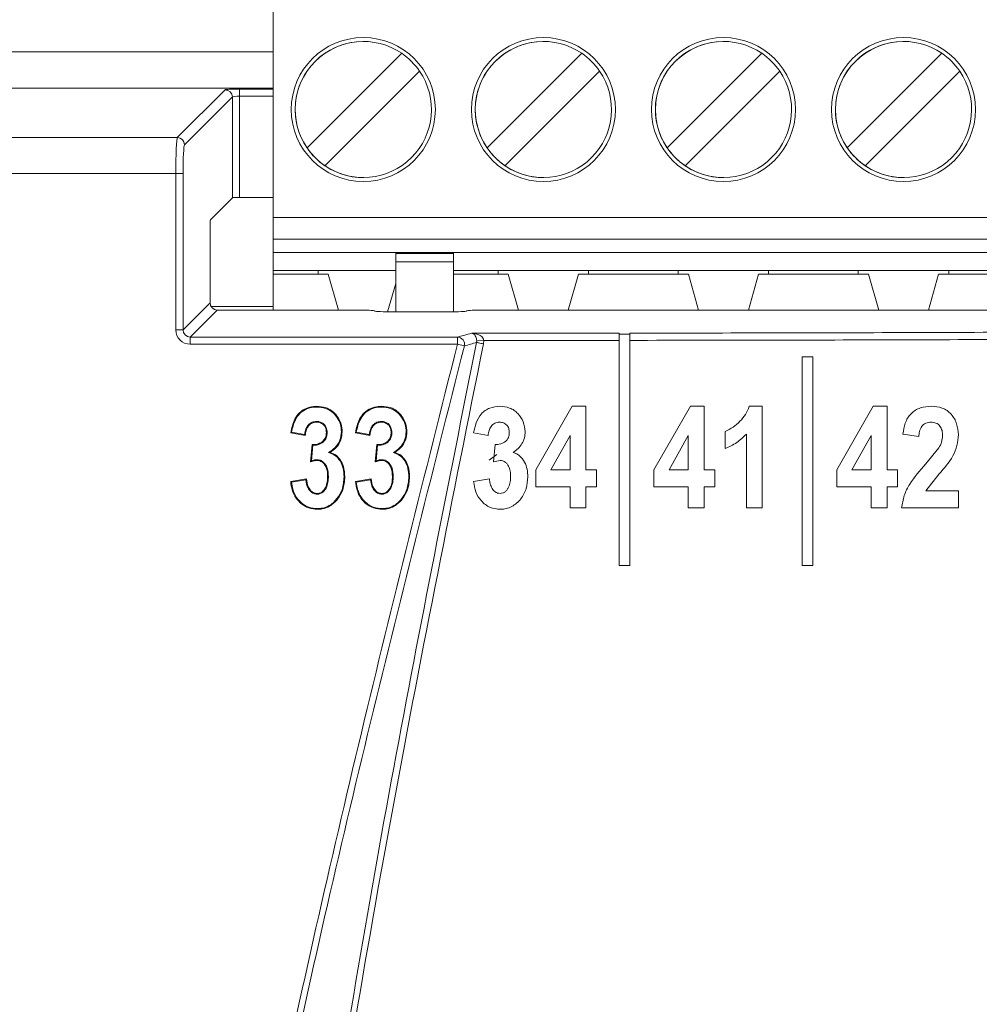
# Model space of a CAD drawing. Header units: millimetres. Extents: x 0 to 1260, y 0 to 891.
# Tile 40 of 89: x 256 to 283, y 708 to 735. Entities that reach past the tile are written whole.
import ezdxf

# ---------------------------------------------------------------- set-up
doc = ezdxf.new("R2010")
doc.units = ezdxf.units.MM
doc.header["$LTSCALE"] = 3

msp = doc.modelspace()

# ---------------------------------------------------------------- linework, layer by layer
at = {"color": 7, "linetype": 'Continuous', "lineweight": 15}
for p, q in [((263.377, 738.284), (263.377, 729.254)), ((263.377, 729.854), (263.377, 737.28)), ((265.877, 734.746), (265.877, 734.746)), ((270.877, 734.746), (270.877, 734.746)), ((275.877, 734.746), (275.877, 734.746)), ((280.877, 734.746), (280.877, 734.746)), ((264.316, 731.787), (266.944, 734.416)), ((269.316, 731.787), (271.944, 734.416)), ((274.316, 731.787), (276.944, 734.416)), ((279.316, 731.787), (281.944, 734.416)), ((267.439, 733.921), (264.811, 731.292)), ((272.439, 733.921), (269.811, 731.292)), ((277.439, 733.921), (274.811, 731.292)), ((282.439, 733.921), (279.811, 731.292)), ((260.712, 732.074), (262.041, 733.403)), ((262.441, 733.423), (262.441, 733.223)), ((262.241, 733.204), (260.912, 731.874)), ((262.241, 730.403), (262.241, 733.204)), ((262.441, 733.223), (262.441, 730.413)), ((226.82, 732.074), (260.712, 732.074)), ((264.316, 731.787), (264.316, 731.787)), ((269.316, 731.787), (269.316, 731.787)), ((274.316, 731.787), (274.316, 731.787)), ((279.316, 731.787), (279.316, 731.787)), ((264.811, 731.292), (264.811, 731.292)), ((269.811, 731.292), (269.811, 731.292)), ((274.811, 731.292), (274.811, 731.292)), ((279.811, 731.292), (279.811, 731.292)), ((260.672, 731.075), (226.86, 731.075)), ((260.672, 726.734), (260.672, 731.075)), ((260.672, 731.075), (260.872, 731.075)), ((260.872, 731.075), (260.872, 726.734)), ((265.877, 730.963), (265.877, 730.963)), ((270.877, 730.963), (270.877, 730.963)), ((275.877, 730.963), (275.877, 730.963)), ((280.877, 730.963), (280.877, 730.963)), ((261.632, 729.794), (262.241, 730.403)), ((262.441, 730.413), (263.377, 730.413)), ((263.377, 729.854), (263.377, 729.254)), ((263.377, 729.854), (298.377, 729.854)), ((261.622, 729.595), (261.622, 727.484)), ((298.377, 729.254), (263.377, 729.254)), ((263.377, 729.254), (263.377, 729.254)), ((263.377, 729.254), (263.377, 728.884)), ((263.377, 728.384), (263.377, 729.254)), ((263.377, 729.254), (263.377, 729.254)), ((263.377, 728.884), (263.377, 728.884)), ((263.377, 728.884), (263.377, 728.384)), ((266.777, 728.884), (263.377, 728.884)), ((266.777, 728.884), (268.377, 728.884)), ((266.777, 728.852), (266.777, 728.884)), ((266.777, 728.852), (266.777, 728.627)), ((266.777, 728.852), (268.377, 728.852)), ((268.377, 728.884), (280.877, 728.884)), ((268.377, 728.884), (268.377, 728.852)), ((280.877, 728.884), (293.377, 728.884)), ((266.777, 727.232), (266.777, 728.627)), ((268.377, 728.627), (266.777, 728.627)), ((266.777, 728.571), (266.777, 727.349)), ((268.377, 727.233), (268.377, 728.627)), ((263.377, 728.284), (263.377, 728.384)), ((263.377, 728.384), (263.377, 728.284)), ((263.377, 728.384), (263.377, 728.384)), ((264.622, 728.384), (263.377, 728.384)), ((263.377, 728.284), (263.377, 727.284)), ((264.902, 728.284), (263.377, 728.284)), ((263.377, 727.284), (263.377, 728.284)), ((266.777, 728.384), (264.622, 728.384)), ((264.622, 728.284), (264.622, 728.384)), ((265.187, 727.284), (264.902, 728.284)), ((269.622, 728.384), (268.377, 728.384)), ((268.377, 728.284), (269.902, 728.284)), ((272.132, 728.384), (269.622, 728.384)), ((269.622, 728.384), (269.622, 728.284)), ((269.902, 728.284), (270.187, 727.284)), ((271.568, 727.284), (271.852, 728.284)), ((271.568, 727.284), (271.852, 728.284)), ((271.852, 728.284), (274.902, 728.284)), ((271.852, 728.284), (271.852, 728.284)), ((272.132, 728.384), (274.622, 728.384)), ((272.132, 728.284), (272.132, 728.384)), ((277.132, 728.384), (274.622, 728.384)), ((274.622, 728.384), (274.622, 728.284)), ((274.902, 728.284), (275.187, 727.284)), ((276.568, 727.284), (276.852, 728.284)), ((276.568, 727.284), (276.852, 728.284)), ((276.852, 728.284), (279.902, 728.284)), ((276.852, 728.284), (276.852, 728.284)), ((277.132, 728.384), (279.622, 728.384)), ((277.132, 728.284), (277.132, 728.384)), ((282.132, 728.384), (279.622, 728.384)), ((279.622, 728.384), (279.622, 728.284)), ((279.902, 728.284), (280.187, 727.284)), ((281.568, 727.284), (281.852, 728.284)), ((281.568, 727.284), (281.852, 728.284)), ((281.852, 728.284), (284.902, 728.284)), ((281.852, 728.284), (281.852, 728.284)), ((282.132, 728.384), (284.622, 728.384)), ((282.132, 728.284), (282.132, 728.384)), ((266.553, 727.233), (266.777, 728.021)), ((266.553, 727.233), (266.777, 728.021)), ((260.872, 726.734), (261.622, 727.484)), ((261.649, 727.384), (263.377, 727.384)), ((261.822, 727.284), (261.072, 726.534)), ((261.822, 727.284), (265.694, 727.284)), ((266.193, 727.26), (266.196, 727.257)), ((266.695, 727.232), (268.246, 727.232)), ((268.746, 727.257), (268.749, 727.26)), ((269.248, 727.284), (292.254, 727.284)), ((260.672, 726.734), (260.872, 726.734)), ((261.072, 726.335), (261.072, 726.534)), ((261.072, 726.534), (268.491, 726.534)), ((268.491, 726.335), (268.491, 726.534)), ((272.981, 726.641), (272.981, 726.61)), ((272.981, 726.61), (273.281, 726.611)), ((272.981, 720.184), (272.981, 726.61)), ((273.281, 726.641), (273.281, 726.611)), ((273.281, 726.611), (273.281, 720.184)), ((268.491, 726.335), (261.072, 726.335)), ((268.682, 726.286), (268.491, 726.335)), ((269.021, 726.383), (269.026, 726.431)), ((269.221, 726.439), (269.026, 726.431)), ((269.221, 726.439), (269.214, 726.344)), ((278.061, 725.984), (278.361, 725.984)), ((278.061, 720.184), (278.061, 725.984)), ((278.361, 725.984), (278.361, 720.184)), ((271.676, 724.609), (270.664, 722.847)), ((272.059, 724.609), (271.676, 724.609)), ((272.059, 722.848), (272.059, 724.609)), ((274.958, 724.609), (273.947, 722.847)), ((275.341, 724.609), (274.958, 724.609)), ((275.341, 722.848), (275.341, 724.609)), ((276.955, 724.609), (276.593, 724.609)), ((276.955, 721.784), (276.955, 724.609)), ((280.038, 724.609), (279.027, 722.847)), ((280.421, 724.609), (280.038, 724.609)), ((280.421, 722.848), (280.421, 724.609)), ((264.576, 724.19), (264.577, 724.169)), ((266.374, 724.19), (266.374, 724.169)), ((264.264, 723.802), (263.86, 723.876)), ((264.245, 723.827), (263.884, 723.893)), ((264.872, 723.881), (264.851, 723.881)), ((265.27, 723.906), (265.291, 723.906)), ((266.061, 723.802), (265.658, 723.876)), ((266.043, 723.827), (265.682, 723.893)), ((266.669, 723.881), (266.648, 723.881)), ((267.068, 723.906), (267.089, 723.906)), ((268.94, 723.876), (269.344, 723.802)), ((271.083, 722.848), (271.618, 723.797)), ((271.618, 723.797), (271.618, 722.848)), ((274.366, 722.848), (274.9, 723.797)), ((274.9, 723.797), (274.9, 722.848)), ((275.928, 723.912), (275.928, 723.435)), ((276.515, 723.839), (276.515, 721.784)), ((279.446, 722.848), (279.98, 723.797)), ((279.98, 723.797), (279.98, 722.848)), ((280.861, 723.839), (281.301, 723.766)), ((264.41, 723.064), (264.458, 723.545)), ((264.434, 723.095), (264.477, 723.525)), ((264.76, 723.615), (264.746, 723.631)), ((266.208, 723.064), (266.256, 723.545)), ((266.232, 723.095), (266.275, 723.525)), ((266.558, 723.615), (266.544, 723.631)), ((269.538, 723.545), (269.49, 723.064)), ((264.913, 723.322), (264.961, 723.329)), ((266.711, 723.322), (266.758, 723.329)), ((269.58, 723.271), (269.376, 723.115)), ((281.859, 723.451), (281.491, 723.001)), ((264.599, 723.126), (264.598, 723.105)), ((266.397, 723.126), (266.396, 723.105)), ((269.49, 723.064), (269.678, 723.105)), ((270.664, 722.847), (270.664, 722.371)), ((271.618, 722.848), (271.083, 722.848)), ((272.352, 722.848), (272.059, 722.848)), ((272.352, 722.371), (272.352, 722.848)), ((273.947, 722.847), (273.947, 722.371)), ((274.9, 722.848), (274.366, 722.848)), ((275.634, 722.848), (275.341, 722.848)), ((275.634, 722.371), (275.634, 722.848)), ((279.027, 722.847), (279.027, 722.371)), ((279.98, 722.848), (279.446, 722.848)), ((280.714, 722.848), (280.421, 722.848)), ((280.714, 722.371), (280.714, 722.848)), ((281.501, 722.261), (281.871, 722.733)), ((263.86, 722.518), (264.3, 722.592)), ((263.883, 722.501), (264.282, 722.567)), ((264.908, 722.662), (264.887, 722.662)), ((265.658, 722.518), (266.098, 722.592)), ((265.681, 722.501), (266.08, 722.567)), ((266.706, 722.662), (266.685, 722.662)), ((269.38, 722.592), (268.94, 722.518)), ((264.595, 722.167), (264.595, 722.188)), ((266.393, 722.167), (266.393, 722.188)), ((270.664, 722.371), (271.618, 722.371)), ((271.618, 722.371), (271.618, 721.784)), ((272.059, 721.784), (272.059, 722.371)), ((272.059, 722.371), (272.352, 722.371)), ((273.947, 722.371), (274.9, 722.371)), ((274.9, 722.371), (274.9, 721.784)), ((275.341, 721.784), (275.341, 722.371)), ((275.341, 722.371), (275.634, 722.371)), ((279.027, 722.371), (279.98, 722.371)), ((279.98, 722.371), (279.98, 721.784)), ((280.421, 722.371), (280.714, 722.371)), ((280.421, 721.784), (280.421, 722.371)), ((282.402, 722.261), (281.501, 722.261)), ((282.402, 721.784), (282.402, 722.261)), ((271.618, 721.784), (272.059, 721.784)), ((274.9, 721.784), (275.341, 721.784)), ((276.515, 721.784), (276.955, 721.784)), ((279.98, 721.784), (280.421, 721.784)), ((280.824, 721.784), (282.402, 721.784)), ((273.281, 720.184), (272.981, 720.184)), ((278.361, 720.184), (278.061, 720.184))]:
    msp.add_line(p, q, dxfattribs=at)
at = {"color": 8, "linetype": 'Continuous', "lineweight": 15}
for p, q in [((253.46, 734.458), (263.377, 734.458)), ((263.377, 733.45), (253.41, 733.45)), ((262.441, 733.423), (263.377, 733.423)), ((263.377, 733.223), (262.441, 733.223))]:
    msp.add_line(p, q, dxfattribs=at)
at = {"color": 7, "linetype": 'Continuous', "lineweight": 15, "flags": 128}
for points in [[(266.777, 728.571), (266.777, 728.632), (266.777, 728.69), (266.777, 728.744), (266.777, 728.792), (266.777, 728.831), (266.777, 728.86), (266.777, 728.878), (266.777, 728.884)], [(268.377, 728.627), (268.377, 728.667), (268.377, 728.705), (268.377, 728.741), (268.377, 728.772), (268.377, 728.8), (268.377, 728.823), (268.377, 728.84), (268.377, 728.852)], [(269.021, 726.383), (269.03, 726.381), (269.045, 726.378), (269.064, 726.374), (269.089, 726.369), (269.116, 726.364), (269.147, 726.357), (269.18, 726.351), (269.214, 726.344)], [(264.589, 724.589), (264.589, 724.595), (264.589, 724.601), (264.589, 724.609)], [(266.387, 724.589), (266.387, 724.595), (266.387, 724.601), (266.387, 724.609)], [(263.884, 723.893), (263.872, 723.884), (263.86, 723.876)], [(265.682, 723.893), (265.67, 723.884), (265.658, 723.876)], [(263.883, 722.501), (263.871, 722.509), (263.86, 722.518)], [(264.282, 722.567), (264.291, 722.579), (264.3, 722.592)], [(265.343, 722.651), (265.354, 722.651), (265.364, 722.651)], [(265.681, 722.501), (265.669, 722.509), (265.658, 722.518)], [(266.08, 722.567), (266.089, 722.579), (266.098, 722.592)], [(267.141, 722.651), (267.152, 722.651), (267.162, 722.651)], [(264.603, 721.769), (264.603, 721.762), (264.603, 721.756), (264.603, 721.748)], [(266.401, 721.769), (266.401, 721.762), (266.401, 721.756), (266.401, 721.748)]]:
    msp.add_lwpolyline(points, dxfattribs=at)
at = {"color": 7, "linetype": 'Continuous', "lineweight": 15}
for centre in [(265.877, 732.854), (270.877, 732.854), (275.877, 732.854), (280.877, 732.854)]:
    msp.add_circle(centre, 2, dxfattribs=at)
for centre, radius, start, end in [((265.877, 732.854), 1.891, 90, 180), ((265.877, 732.854), 1.891, 55.6634, 214.3366), ((265.877, 732.854), 2, 360, 90), ((270.877, 732.854), 1.891, 55.6634, 214.3366), ((270.877, 732.854), 1.891, 90, 270), ((270.877, 732.854), 2, 270, 90), ((275.877, 732.854), 1.891, 90, 270), ((275.877, 732.854), 1.891, 55.6634, 214.3366), ((275.877, 732.854), 2, 270, 90), ((280.877, 732.854), 1.891, 55.6634, 214.3366), ((280.877, 732.854), 1.891, 90, 270), ((280.877, 732.854), 2, 270, 90), ((265.877, 732.854), 1.891, 34.3365, 55.6634), ((270.877, 732.854), 1.891, 34.3365, 55.6634), ((275.877, 732.854), 1.891, 34.3365, 55.6634), ((280.877, 732.854), 1.891, 34.3365, 55.6634), ((265.877, 732.854), 1.891, 235.6634, 34.3366), ((270.877, 732.854), 1.891, 235.6634, 34.3366), ((275.877, 732.854), 1.891, 235.6634, 34.3366), ((280.877, 732.854), 1.891, 235.6634, 34.3366), ((262.041, 733.203), 0.2, 0.1836, 89.8164), ((265.877, 732.854), 1.891, 180, 270), ((265.877, 732.854), 2, 270, 360), ((260.711, 731.874), 0.2, 0.1836, 89.8164), ((265.877, 732.854), 1.891, 214.3365, 235.6634), ((270.877, 732.854), 1.891, 214.3365, 235.6634), ((275.877, 732.854), 1.891, 214.3365, 235.6634), ((280.877, 732.854), 1.891, 214.3365, 235.6634), ((268.486, 726.333), 0.201, 346.4823, 88.621), ((274.546, 732.799), 13.689, 222.5301, 222.6476), ((276.344, 732.799), 13.689, 222.5301, 222.6476)]:
    msp.add_arc(centre, radius, start, end, dxfattribs=at)
for centre, major_axis, ratio, start_param, end_param in [((262.441, 733.402), (0.4, 0), 0.052408, 1.570796, 3.089233), ((262.441, 733.202), (0.2, 0), 0.104816, 1.570796, 3.089233), ((260.714, 731.075), (0, 1), 0.041926, 0.05236, 1.570796), ((260.914, 731.075), (0, 0.8), 0.052408, 0.05236, 1.570796), ((262.441, 730.403), (0.2, 0), 0.052408, 1.570796, 3.089233), ((261.633, 729.595), (0, 0.2), 0.052408, 0.05236, 1.570796), ((261.822, 727.485), (0.142, 0.142), 0.997265, 2.357564, 3.925621), ((265.694, 727.258), (0.5, 0), 0.052408, 0.05236, 1.570796), ((266.695, 727.258), (0.5, 0), 0.052408, 3.193953, 4.712389), ((268.246, 727.258), (0.5, 0), 0.052408, 4.712389, 6.230825), ((269.248, 727.258), (0.5, 0), 0.052408, 1.570796, 3.089233), ((261.073, 726.735), (0.284, 0.284), 0.997265, 2.357564, 3.925621), ((261.073, 726.735), (0.143, 0.143), 0.991846, 2.357564, 3.925621)]:
    msp.add_ellipse(centre, major_axis=major_axis, ratio=ratio, start_param=start_param, end_param=end_param, dxfattribs=at)
for points, knots in [([(268.491, 726.534), (268.55, 726.549), (268.685, 726.584), (268.818, 726.619), (268.894, 726.639)], [0, 0, 0, 0, 0.4289, 1, 1, 1, 1]), ([(268.894, 726.639), (269.609, 726.639), (270.971, 726.639), (272.334, 726.641), (272.981, 726.641)], [0, 0, 0, 0, 0.524947, 1, 1, 1, 1]), ([(269.026, 726.431), (269.025, 726.444), (269.023, 726.464), (269.016, 726.502), (269, 726.549), (268.967, 726.6), (268.93, 726.629), (268.904, 726.638), (268.894, 726.639), (268.894, 726.639)], [0, 0, 0, 0, 0.087044, 0.130792, 0.276737, 0.50012, 0.809395, 0.991133, 1, 1, 1, 1]), ([(268.894, 726.639), (268.895, 726.639), (268.92, 726.638), (268.985, 726.631), (269.077, 726.605), (269.157, 726.556), (269.197, 726.51), (269.216, 726.473), (269.219, 726.453), (269.221, 726.439)], [0, 0, 0, 0, 0.008868, 0.190617, 0.499928, 0.723281, 0.86921, 0.912939, 1, 1, 1, 1]), ([(273.281, 726.641), (275.771, 726.645), (280.759, 726.653), (285.731, 726.676), (288.221, 726.687)], [0, 0, 0, 0, 0.49926, 1, 1, 1, 1]), ([(258.082, 513.913), (259.41, 517.408), (262.068, 524.406), (265.775, 535.007), (269.047, 545.746), (271.665, 556.64), (273.391, 567.113), (274.013, 577.132), (273.671, 586.598), (272.588, 596.012), (270.697, 606.079), (268.081, 616.774), (265.119, 628.18), (262.338, 639.621), (260.132, 651.163), (258.966, 662.444), (258.997, 673.381), (259.836, 683.892), (261.333, 694.336), (263.359, 704.886), (265.782, 715.545), (267.588, 722.738), (268.491, 726.335)], [0, 0, 0, 0, 0.051658, 0.103451, 0.155176, 0.206737, 0.2582, 0.301639, 0.345242, 0.388927, 0.432477, 0.486699, 0.541062, 0.59534, 0.64939, 0.703348, 0.751777, 0.800326, 0.848961, 0.897507, 0.948751, 1, 1, 1, 1]), ([(268.682, 726.286), (267.774, 722.693), (265.958, 715.505), (264.056, 707.221), (262.215, 698.28), (260.535, 688.709), (259.403, 677.966), (259.081, 669.35), (259.18, 662.598), (259.737, 655.604), (260.75, 648.378), (262.13, 641.188), (264.323, 631.61), (267.43, 619.704), (270.652, 606.777), (272.903, 595.111), (274.081, 584.646), (274.112, 573.958), (272.883, 562.57), (270.484, 550.645), (266.985, 538.26), (262.851, 525.995), (259.795, 517.895), (258.266, 513.843)], [0, 0, 0, 0, 0.051214, 0.102445, 0.11742, 0.177344, 0.236651, 0.266504, 0.296435, 0.329905, 0.363381, 0.397207, 0.431038, 0.499132, 0.567222, 0.615085, 0.663197, 0.712528, 0.762433, 0.821219, 0.880383, 0.940154, 1, 1, 1, 1]), ([(258.592, 513.887), (260.061, 517.289), (263.001, 524.095), (267.107, 534.26), (270.777, 544.431), (273.735, 554.25), (275.91, 563.881), (277.278, 573.351), (277.667, 583.06), (276.979, 592.614), (275.524, 601.853), (273.488, 611.353), (270.679, 622.556), (267.263, 635.497), (264.594, 647.367), (263.127, 656.978), (262.432, 664.246), (262.18, 671.58), (262.326, 680.463), (263.099, 690.86), (264.651, 702.735), (266.666, 714.578), (268.236, 722.447), (269.021, 726.383)], [0, 0, 0, 0, 0.05109, 0.1022, 0.151087, 0.200104, 0.243454, 0.28707, 0.331827, 0.377104, 0.418876, 0.460668, 0.510991, 0.578065, 0.64519, 0.678553, 0.712013, 0.745784, 0.77965, 0.834429, 0.889394, 0.944676, 1, 1, 1, 1]), ([(269.214, 726.344), (268.361, 722.094), (266.653, 713.593), (264.487, 700.744), (262.898, 687.766), (262.182, 674.902), (262.535, 662.193), (264.299, 649.11), (267.349, 635.531), (271.067, 621.434), (274.008, 609.634), (275.907, 600.097), (277.093, 592.176), (277.742, 583.446), (277.431, 573.866), (276.097, 564.226), (273.898, 554.363), (270.915, 544.398), (267.262, 534.216), (263.172, 524.028), (260.239, 517.216), (258.772, 513.808)], [0, 0, 0, 0, 0.059738, 0.119514, 0.17957, 0.239861, 0.296939, 0.354544, 0.421518, 0.488636, 0.55552, 0.589083, 0.622637, 0.665872, 0.70954, 0.754501, 0.799804, 0.848707, 0.897771, 0.948869, 1, 1, 1, 1]), ([(269.021, 726.383), (268.967, 726.367), (268.855, 726.335), (268.741, 726.303), (268.682, 726.286)], [0, 0, 0, 0, 0.487205, 1, 1, 1, 1]), ([(272.981, 726.441), (272.334, 726.44), (271.081, 726.439), (269.828, 726.439), (269.221, 726.439)], [0, 0, 0, 0, 0.5159682, 1, 1, 1, 1]), ([(288.221, 726.485), (285.735, 726.474), (282.062, 726.458), (277.077, 726.446), (274.583, 726.443), (273.281, 726.441)], [0, 0, 0, 0, 0.499955, 0.738856, 1, 1, 1, 1]), ([(263.86, 723.876), (263.888, 724.005), (263.932, 724.206), (264.096, 724.438), (264.282, 724.561), (264.455, 724.605), (264.558, 724.608), (264.589, 724.609)], [0, 0, 0, 0, 0.343919, 0.536844, 0.730567, 0.916821, 1, 1, 1, 1]), ([(264.589, 724.609), (264.67, 724.603), (264.821, 724.592), (265.018, 724.486), (265.165, 724.324), (265.272, 724.127), (265.285, 723.977), (265.291, 723.906)], [0, 0, 0, 0, 0.219682, 0.406114, 0.592302, 0.808657, 1, 1, 1, 1]), ([(265.658, 723.876), (265.686, 724.005), (265.73, 724.206), (265.894, 724.438), (266.079, 724.561), (266.253, 724.605), (266.355, 724.608), (266.387, 724.609)], [0, 0, 0, 0, 0.343919, 0.536844, 0.730567, 0.916821, 1, 1, 1, 1]), ([(266.387, 724.609), (266.468, 724.603), (266.619, 724.592), (266.816, 724.486), (266.963, 724.324), (267.069, 724.127), (267.082, 723.977), (267.089, 723.906)], [0, 0, 0, 0, 0.219682, 0.406114, 0.592302, 0.808657, 1, 1, 1, 1]), ([(269.669, 724.609), (269.573, 724.601), (269.429, 724.589), (269.261, 724.496), (269.116, 724.37), (268.998, 724.155), (268.959, 723.969), (268.94, 723.876)], [0, 0, 0, 0, 0.249132, 0.37465, 0.499734, 0.749027, 1, 1, 1, 1]), ([(270.371, 723.906), (270.36, 723.998), (270.339, 724.183), (270.203, 724.379), (270.066, 724.501), (269.901, 724.59), (269.762, 724.602), (269.669, 724.609)], [0, 0, 0, 0, 0.2493, 0.499223, 0.624736, 0.749814, 1, 1, 1, 1]), ([(276.593, 724.609), (276.562, 724.532), (276.501, 724.379), (276.339, 724.188), (276.151, 724.023), (276.002, 723.949), (275.928, 723.912)], [0, 0, 0, 0, 0.249746, 0.498937, 0.749224, 1, 1, 1, 1]), ([(281.65, 724.609), (281.547, 724.603), (281.392, 724.592), (281.205, 724.503), (281.081, 724.408), (280.987, 724.284), (280.9, 724.095), (280.877, 723.942), (280.861, 723.839)], [0, 0, 0, 0, 0.248903, 0.374106, 0.499271, 0.624518, 0.74947, 1, 1, 1, 1]), ([(282.402, 723.824), (282.392, 723.926), (282.373, 724.129), (282.24, 724.356), (282.091, 724.495), (281.907, 724.59), (281.753, 724.602), (281.65, 724.609)], [0, 0, 0, 0, 0.249246, 0.49838, 0.623819, 0.749219, 1, 1, 1, 1]), ([(263.884, 723.893), (263.911, 724.009), (263.953, 724.196), (264.104, 724.416), (264.283, 724.538), (264.454, 724.584), (264.556, 724.587), (264.589, 724.589)], [0, 0, 0, 0, 0.325176, 0.522131, 0.720067, 0.907824, 1, 1, 1, 1]), ([(264.589, 724.589), (264.671, 724.582), (264.818, 724.571), (265.01, 724.465), (265.151, 724.307), (265.252, 724.117), (265.264, 723.972), (265.27, 723.906)], [0, 0, 0, 0, 0.226571, 0.411477, 0.596082, 0.815077, 1, 1, 1, 1]), ([(265.682, 723.893), (265.709, 724.009), (265.751, 724.196), (265.902, 724.416), (266.081, 724.538), (266.252, 724.584), (266.353, 724.587), (266.387, 724.589)], [0, 0, 0, 0, 0.325176, 0.522131, 0.720067, 0.907824, 1, 1, 1, 1]), ([(266.387, 724.589), (266.468, 724.582), (266.616, 724.571), (266.808, 724.465), (266.948, 724.307), (267.05, 724.117), (267.062, 723.972), (267.068, 723.906)], [0, 0, 0, 0, 0.226571, 0.411477, 0.596082, 0.815077, 1, 1, 1, 1]), ([(264.576, 724.19), (264.536, 724.186), (264.457, 724.177), (264.361, 724.108), (264.287, 724.008), (264.256, 723.908), (264.248, 723.843), (264.245, 723.827)], [0, 0, 0, 0, 0.222514, 0.434077, 0.632906, 0.910956, 1, 1, 1, 1]), ([(264.577, 724.169), (264.536, 724.164), (264.46, 724.155), (264.37, 724.087), (264.302, 723.99), (264.274, 723.889), (264.266, 723.822), (264.264, 723.802)], [0, 0, 0, 0, 0.22644, 0.423531, 0.61461, 0.889503, 1, 1, 1, 1]), ([(264.872, 723.881), (264.868, 723.929), (264.861, 724.007), (264.803, 724.1), (264.731, 724.157), (264.652, 724.187), (264.598, 724.189), (264.576, 724.19)], [0, 0, 0, 0, 0.295335, 0.481006, 0.666377, 0.86364, 1, 1, 1, 1]), ([(264.851, 723.881), (264.848, 723.918), (264.844, 723.983), (264.802, 724.069), (264.738, 724.128), (264.66, 724.165), (264.604, 724.168), (264.577, 724.169)], [0, 0, 0, 0, 0.24284, 0.434084, 0.626128, 0.816333, 1, 1, 1, 1]), ([(266.374, 724.19), (266.334, 724.186), (266.255, 724.177), (266.159, 724.108), (266.085, 724.008), (266.054, 723.908), (266.045, 723.843), (266.043, 723.827)], [0, 0, 0, 0, 0.222514, 0.434077, 0.632906, 0.910956, 1, 1, 1, 1]), ([(266.374, 724.169), (266.334, 724.164), (266.258, 724.155), (266.168, 724.087), (266.1, 723.99), (266.072, 723.889), (266.064, 723.822), (266.061, 723.802)], [0, 0, 0, 0, 0.22644, 0.423531, 0.61461, 0.889503, 1, 1, 1, 1]), ([(266.669, 723.881), (266.665, 723.929), (266.659, 724.007), (266.601, 724.1), (266.529, 724.157), (266.449, 724.187), (266.396, 724.189), (266.374, 724.19)], [0, 0, 0, 0, 0.2953354, 0.4810065, 0.6663765, 0.8636403, 1, 1, 1, 1]), ([(266.648, 723.881), (266.646, 723.918), (266.642, 723.983), (266.6, 724.069), (266.536, 724.128), (266.458, 724.165), (266.402, 724.168), (266.374, 724.169)], [0, 0, 0, 0, 0.24284, 0.434084, 0.626128, 0.816333, 1, 1, 1, 1]), ([(269.344, 723.802), (269.349, 723.846), (269.361, 723.934), (269.41, 724.037), (269.471, 724.102), (269.526, 724.14), (269.589, 724.165), (269.634, 724.168), (269.657, 724.169)], [0, 0, 0, 0, 0.249579, 0.498562, 0.623517, 0.748643, 0.873887, 1, 1, 1, 1]), ([(269.657, 724.169), (269.694, 724.166), (269.75, 724.162), (269.816, 724.126), (269.86, 724.09), (269.894, 724.045), (269.924, 723.976), (269.928, 723.919), (269.931, 723.881)], [0, 0, 0, 0, 0.248225, 0.373457, 0.498409, 0.62345, 0.748784, 1, 1, 1, 1]), ([(281.301, 723.766), (281.306, 723.815), (281.316, 723.913), (281.363, 724.031), (281.43, 724.105), (281.515, 724.159), (281.591, 724.165), (281.641, 724.169)], [0, 0, 0, 0, 0.25012, 0.499437, 0.624466, 0.749498, 1, 1, 1, 1]), ([(281.641, 724.169), (281.687, 724.165), (281.757, 724.159), (281.838, 724.111), (281.889, 724.062), (281.925, 724.002), (281.956, 723.913), (281.959, 723.843), (281.962, 723.796)], [0, 0, 0, 0, 0.247505, 0.372954, 0.498155, 0.623399, 0.748799, 1, 1, 1, 1]), ([(264.245, 723.827), (264.248, 723.823), (264.254, 723.815), (264.26, 723.806), (264.264, 723.802)], [0, 0, 0, 0, 0.5, 1, 1, 1, 1]), ([(264.746, 723.631), (264.773, 723.66), (264.824, 723.715), (264.848, 723.808), (264.85, 723.862), (264.851, 723.881)], [0, 0, 0, 0, 0.414491, 0.792837, 1, 1, 1, 1]), ([(264.76, 723.615), (264.786, 723.643), (264.84, 723.7), (264.868, 723.798), (264.871, 723.859), (264.872, 723.881)], [0, 0, 0, 0, 0.388046, 0.772199, 1, 1, 1, 1]), ([(265.27, 723.906), (265.262, 723.824), (265.246, 723.663), (265.106, 723.457), (264.977, 723.367), (264.913, 723.322)], [0, 0, 0, 0, 0.340135, 0.673928, 1, 1, 1, 1]), ([(265.291, 723.906), (265.283, 723.825), (265.268, 723.66), (265.135, 723.459), (265.015, 723.369), (264.961, 723.329)], [0, 0, 0, 0, 0.350948, 0.708778, 1, 1, 1, 1]), ([(266.043, 723.827), (266.046, 723.823), (266.052, 723.815), (266.058, 723.806), (266.061, 723.802)], [0, 0, 0, 0, 0.5, 1, 1, 1, 1]), ([(266.544, 723.631), (266.571, 723.66), (266.621, 723.715), (266.646, 723.808), (266.648, 723.862), (266.648, 723.881)], [0, 0, 0, 0, 0.414491, 0.792837, 1, 1, 1, 1]), ([(266.558, 723.615), (266.584, 723.643), (266.637, 723.7), (266.666, 723.798), (266.668, 723.859), (266.669, 723.881)], [0, 0, 0, 0, 0.388046, 0.772199, 1, 1, 1, 1]), ([(267.068, 723.906), (267.06, 723.824), (267.044, 723.663), (266.904, 723.457), (266.775, 723.367), (266.711, 723.322)], [0, 0, 0, 0, 0.340135, 0.673928, 1, 1, 1, 1]), ([(267.089, 723.906), (267.081, 723.825), (267.065, 723.66), (266.933, 723.459), (266.812, 723.369), (266.758, 723.329)], [0, 0, 0, 0, 0.350948, 0.708778, 1, 1, 1, 1]), ([(269.931, 723.881), (269.927, 723.834), (269.921, 723.764), (269.876, 723.68), (269.843, 723.647), (269.826, 723.631)], [0, 0, 0, 0, 0.501352, 0.75044, 1, 1, 1, 1]), ([(270.041, 723.329), (270.087, 723.364), (270.18, 723.432), (270.29, 723.569), (270.359, 723.731), (270.367, 723.848), (270.371, 723.906)], [0, 0, 0, 0, 0.249324, 0.497321, 0.748242, 1, 1, 1, 1]), ([(275.928, 723.435), (276.037, 723.486), (276.257, 723.586), (276.429, 723.755), (276.515, 723.839)], [0, 0, 0, 0, 0.500675, 1, 1, 1, 1]), ([(281.962, 723.796), (281.956, 723.735), (281.946, 723.613), (281.888, 723.505), (281.859, 723.451)], [0, 0, 0, 0, 0.5007113, 1, 1, 1, 1]), ([(281.871, 722.733), (282.008, 722.89), (282.213, 723.125), (282.378, 723.513), (282.394, 723.72), (282.402, 723.824)], [0, 0, 0, 0, 0.500835, 0.749994, 1, 1, 1, 1]), ([(264.458, 723.545), (264.493, 723.546), (264.575, 723.548), (264.676, 723.579), (264.73, 723.619), (264.746, 723.631)], [0, 0, 0, 0, 0.342146, 0.800777, 1, 1, 1, 1]), ([(264.477, 723.525), (264.509, 723.526), (264.591, 723.529), (264.69, 723.563), (264.745, 723.604), (264.76, 723.615)], [0, 0, 0, 0, 0.316341, 0.8153636, 1, 1, 1, 1]), ([(266.256, 723.545), (266.291, 723.546), (266.373, 723.548), (266.474, 723.579), (266.528, 723.619), (266.544, 723.631)], [0, 0, 0, 0, 0.342146, 0.800777, 1, 1, 1, 1]), ([(266.275, 723.525), (266.307, 723.526), (266.389, 723.529), (266.488, 723.563), (266.543, 723.604), (266.558, 723.615)], [0, 0, 0, 0, 0.316341, 0.815364, 1, 1, 1, 1]), ([(269.826, 723.631), (269.805, 723.616), (269.763, 723.588), (269.667, 723.55), (269.59, 723.547), (269.538, 723.545)], [0, 0, 0, 0, 0.248916, 0.496925, 1, 1, 1, 1]), ([(264.913, 723.322), (264.974, 723.301), (265.102, 723.257), (265.245, 723.092), (265.331, 722.882), (265.339, 722.728), (265.343, 722.651)], [0, 0, 0, 0, 0.219136, 0.467358, 0.730108, 1, 1, 1, 1]), ([(264.961, 723.329), (265.02, 723.304), (265.132, 723.256), (265.252, 723.112), (265.347, 722.913), (265.358, 722.75), (265.364, 722.651)], [0, 0, 0, 0, 0.225708, 0.4263, 0.650973, 1, 1, 1, 1]), ([(266.711, 723.322), (266.771, 723.301), (266.9, 723.257), (267.043, 723.092), (267.129, 722.882), (267.137, 722.728), (267.141, 722.651)], [0, 0, 0, 0, 0.2191355, 0.467358, 0.7301079, 1, 1, 1, 1]), ([(266.758, 723.329), (266.818, 723.304), (266.929, 723.256), (267.05, 723.112), (267.145, 722.913), (267.156, 722.75), (267.162, 722.651)], [0, 0, 0, 0, 0.225708, 0.4263, 0.650973, 1, 1, 1, 1]), ([(270.444, 722.651), (270.44, 722.721), (270.433, 722.862), (270.364, 723.065), (270.256, 723.208), (270.141, 723.293), (270.074, 723.317), (270.041, 723.329)], [0, 0, 0, 0, 0.249944, 0.49916, 0.748738, 0.873605, 1, 1, 1, 1]), ([(264.598, 723.105), (264.581, 723.104), (264.545, 723.103), (264.482, 723.089), (264.438, 723.074), (264.41, 723.064)], [0, 0, 0, 0, 0.273653, 0.547502, 1, 1, 1, 1]), ([(264.434, 723.095), (264.43, 723.09), (264.422, 723.08), (264.414, 723.07), (264.41, 723.064)], [0, 0, 0, 0, 0.4999997, 1, 1, 1, 1]), ([(264.599, 723.126), (264.581, 723.126), (264.544, 723.124), (264.489, 723.112), (264.453, 723.101), (264.434, 723.095)], [0, 0, 0, 0, 0.314847, 0.655878, 1, 1, 1, 1]), ([(264.887, 722.662), (264.883, 722.736), (264.876, 722.851), (264.811, 722.986), (264.743, 723.058), (264.67, 723.099), (264.622, 723.103), (264.598, 723.105)], [0, 0, 0, 0, 0.37738, 0.581851, 0.754324, 0.879622, 1, 1, 1, 1]), ([(264.908, 722.662), (264.904, 722.738), (264.897, 722.858), (264.828, 722.999), (264.754, 723.076), (264.676, 723.12), (264.624, 723.124), (264.599, 723.126)], [0, 0, 0, 0, 0.367881, 0.574992, 0.749269, 0.87866, 1, 1, 1, 1]), ([(266.396, 723.105), (266.378, 723.104), (266.343, 723.103), (266.28, 723.089), (266.236, 723.074), (266.208, 723.064)], [0, 0, 0, 0, 0.273653, 0.547502, 1, 1, 1, 1]), ([(266.232, 723.095), (266.228, 723.09), (266.22, 723.08), (266.212, 723.07), (266.208, 723.064)], [0, 0, 0, 0, 0.5, 1, 1, 1, 1]), ([(266.397, 723.126), (266.379, 723.126), (266.342, 723.124), (266.287, 723.112), (266.251, 723.101), (266.232, 723.095)], [0, 0, 0, 0, 0.314847, 0.655878, 1, 1, 1, 1]), ([(266.685, 722.662), (266.681, 722.736), (266.674, 722.851), (266.609, 722.986), (266.541, 723.058), (266.468, 723.099), (266.42, 723.103), (266.396, 723.105)], [0, 0, 0, 0, 0.37738, 0.581851, 0.754324, 0.879622, 1, 1, 1, 1]), ([(266.706, 722.662), (266.702, 722.738), (266.695, 722.858), (266.625, 722.999), (266.552, 723.076), (266.474, 723.12), (266.422, 723.124), (266.397, 723.126)], [0, 0, 0, 0, 0.367881, 0.574992, 0.749269, 0.87866, 1, 1, 1, 1]), ([(269.678, 723.105), (269.703, 723.103), (269.752, 723.098), (269.817, 723.061), (269.87, 723.009), (269.923, 722.927), (269.962, 722.809), (269.965, 722.711), (269.967, 722.662)], [0, 0, 0, 0, 0.124897, 0.250018, 0.375193, 0.500495, 0.749761, 1, 1, 1, 1]), ([(281.491, 723.001), (281.333, 722.824), (281.097, 722.56), (280.88, 722.134), (280.843, 721.901), (280.824, 721.784)], [0, 0, 0, 0, 0.5014405, 0.7503235, 1, 1, 1, 1]), ([(264.603, 721.748), (264.522, 721.754), (264.365, 721.768), (264.159, 721.886), (263.998, 722.06), (263.894, 722.28), (263.871, 722.441), (263.86, 722.518)], [0, 0, 0, 0, 0.205333, 0.396284, 0.586481, 0.802761, 1, 1, 1, 1]), ([(264.603, 721.769), (264.522, 721.776), (264.367, 721.789), (264.166, 721.908), (264.01, 722.079), (263.916, 722.286), (263.893, 722.435), (263.883, 722.501)], [0, 0, 0, 0, 0.214612, 0.408653, 0.601875, 0.822872, 1, 1, 1, 1]), ([(264.282, 722.567), (264.295, 722.488), (264.313, 722.372), (264.403, 722.247), (264.491, 722.179), (264.562, 722.171), (264.595, 722.167)], [0, 0, 0, 0, 0.423246, 0.621844, 0.821707, 1, 1, 1, 1]), ([(264.3, 722.592), (264.31, 722.519), (264.324, 722.409), (264.4, 722.281), (264.479, 722.21), (264.552, 722.19), (264.587, 722.188), (264.595, 722.188)], [0, 0, 0, 0, 0.394839, 0.598692, 0.804065, 0.95928, 1, 1, 1, 1]), ([(264.595, 722.167), (264.625, 722.17), (264.689, 722.177), (264.778, 722.241), (264.856, 722.348), (264.902, 722.497), (264.906, 722.608), (264.908, 722.662)], [0, 0, 0, 0, 0.13962, 0.294447, 0.48508, 0.749302, 1, 1, 1, 1]), ([(264.595, 722.188), (264.625, 722.192), (264.686, 722.199), (264.767, 722.261), (264.84, 722.364), (264.882, 722.506), (264.886, 722.612), (264.887, 722.662)], [0, 0, 0, 0, 0.14738, 0.291396, 0.484929, 0.756044, 1, 1, 1, 1]), ([(265.343, 722.651), (265.334, 722.53), (265.317, 722.312), (265.158, 722.034), (264.96, 721.856), (264.761, 721.777), (264.648, 721.771), (264.603, 721.769)], [0, 0, 0, 0, 0.28165, 0.507502, 0.733478, 0.896257, 1, 1, 1, 1]), ([(265.364, 722.651), (265.355, 722.527), (265.338, 722.305), (265.175, 722.021), (264.971, 721.838), (264.766, 721.756), (264.649, 721.75), (264.603, 721.748)], [0, 0, 0, 0, 0.2800327, 0.5057695, 0.7316309, 0.8958424, 1, 1, 1, 1]), ([(266.401, 721.748), (266.32, 721.754), (266.163, 721.768), (265.957, 721.886), (265.796, 722.06), (265.692, 722.28), (265.669, 722.441), (265.658, 722.518)], [0, 0, 0, 0, 0.205333, 0.396284, 0.586481, 0.802761, 1, 1, 1, 1]), ([(266.401, 721.769), (266.32, 721.776), (266.165, 721.789), (265.964, 721.908), (265.808, 722.079), (265.714, 722.286), (265.691, 722.435), (265.681, 722.501)], [0, 0, 0, 0, 0.214612, 0.408653, 0.601875, 0.822872, 1, 1, 1, 1]), ([(266.08, 722.567), (266.092, 722.488), (266.111, 722.372), (266.201, 722.247), (266.289, 722.179), (266.359, 722.171), (266.393, 722.167)], [0, 0, 0, 0, 0.423246, 0.621844, 0.821707, 1, 1, 1, 1]), ([(266.098, 722.592), (266.107, 722.519), (266.122, 722.409), (266.198, 722.281), (266.277, 722.21), (266.35, 722.19), (266.385, 722.188), (266.393, 722.188)], [0, 0, 0, 0, 0.394839, 0.598692, 0.804065, 0.95928, 1, 1, 1, 1]), ([(266.393, 722.167), (266.423, 722.17), (266.487, 722.177), (266.575, 722.241), (266.653, 722.348), (266.7, 722.497), (266.704, 722.608), (266.706, 722.662)], [0, 0, 0, 0, 0.13962, 0.294447, 0.48508, 0.749302, 1, 1, 1, 1]), ([(266.393, 722.188), (266.423, 722.192), (266.484, 722.199), (266.565, 722.261), (266.638, 722.364), (266.68, 722.506), (266.683, 722.612), (266.685, 722.662)], [0, 0, 0, 0, 0.14738, 0.291396, 0.484929, 0.756044, 1, 1, 1, 1]), ([(267.141, 722.651), (267.132, 722.53), (267.115, 722.312), (266.956, 722.034), (266.758, 721.856), (266.559, 721.777), (266.445, 721.771), (266.401, 721.769)], [0, 0, 0, 0, 0.28165, 0.507502, 0.733478, 0.896257, 1, 1, 1, 1]), ([(267.162, 722.651), (267.153, 722.527), (267.135, 722.305), (266.972, 722.021), (266.769, 721.838), (266.564, 721.756), (266.447, 721.75), (266.401, 721.748)], [0, 0, 0, 0, 0.280033, 0.505769, 0.731631, 0.895842, 1, 1, 1, 1]), ([(268.94, 722.518), (268.955, 722.42), (268.985, 722.225), (269.117, 722.009), (269.263, 721.876), (269.435, 721.773), (269.584, 721.758), (269.683, 721.748)], [0, 0, 0, 0, 0.249778, 0.499243, 0.62456, 0.74996, 1, 1, 1, 1]), ([(269.675, 722.188), (269.652, 722.19), (269.606, 722.194), (269.544, 722.226), (269.493, 722.272), (269.438, 722.346), (269.396, 722.455), (269.385, 722.546), (269.38, 722.592)], [0, 0, 0, 0, 0.124534, 0.24876, 0.374335, 0.49977, 0.74917, 1, 1, 1, 1]), ([(269.967, 722.662), (269.965, 722.611), (269.961, 722.509), (269.926, 722.383), (269.872, 722.295), (269.82, 722.238), (269.753, 722.195), (269.701, 722.19), (269.675, 722.188)], [0, 0, 0, 0, 0.249801, 0.498318, 0.623339, 0.748776, 0.874206, 1, 1, 1, 1]), ([(269.683, 721.748), (269.738, 721.751), (269.847, 721.759), (270.002, 721.819), (270.137, 721.914), (270.288, 722.072), (270.422, 722.321), (270.437, 722.54), (270.444, 722.651)], [0, 0, 0, 0, 0.125075, 0.249695, 0.374733, 0.499941, 0.74923, 1, 1, 1, 1])]:
    msp.add_open_spline(points, degree=3, knots=knots, dxfattribs=at)

doc.saveas('drawing.dxf')
